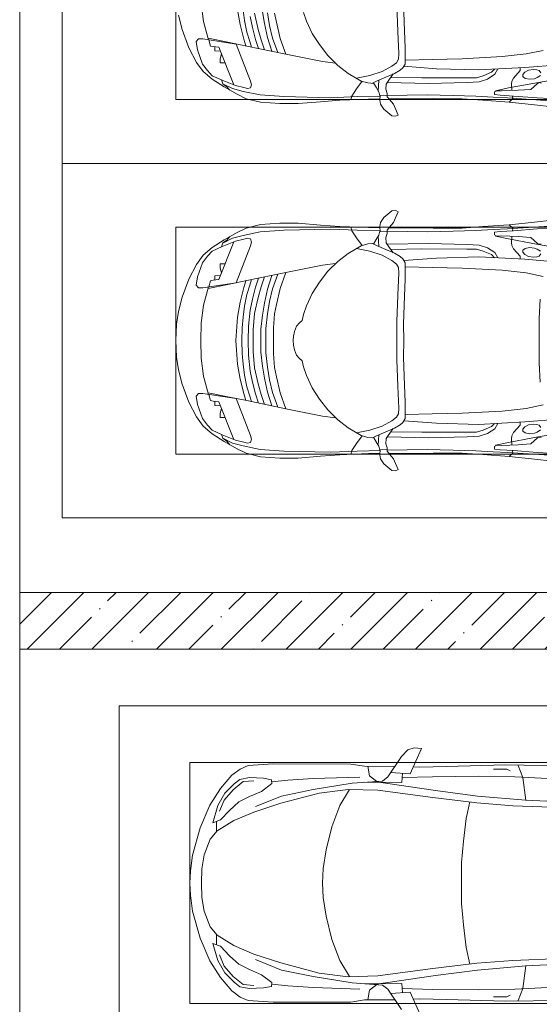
# Model space of a CAD drawing. Header units: millimetres. Extents: x -32229 to 288056, y -13689 to 125138.
# Tile 24 of 92: x -6265 to -2603, y 43745 to 50688. Entities that reach past the tile are written whole.
import ezdxf

# ---------------------------------------------------------------- set-up
doc = ezdxf.new("R2010")
doc.units = ezdxf.units.MM
for name, color, linetype, lineweight in [('A-DETL-GENF', 7, 'Continuous', 18), ('A-FLOR', 7, 'Continuous', 18), ('A-WALL', 7, 'Continuous', 18), ('A-WALL-PATT', 7, 'Continuous', 40), ('C-PRKG', 7, 'Continuous', 18)]:
    doc.layers.add(name, color=color, linetype=linetype, lineweight=lineweight)

# ---------------------------------------------------------------- blocks, each defined once
blk = doc.blocks.new('АР_Машиноместо - 4900x2400_М__5300х2500_-2211001--02 ЭО')
at = {"layer": 'A-DETL-GENF', "color": 253, "lineweight": 13, "true_color": 0xaaaaaa}
for p, q in [((1044.2, -818.6), (943.3, -845.1)), ((815.8, -891), (711.9, -946.2)), ((943.3, -845.1), (815.8, -891)), ((711.9, -946.2), (647.2, -992.8)), ((800.1, -952.6), (700.9, -989.1)), ((859, -944.1), (800.1, -952.6)), ((877.7, -958.9), (859, -944.1)), ((877.7, -991.4), (877.7, -958.9)), ((647.2, -992.8), (593.2, -1056.8)), ((654.7, -1024.4), (617.9, -1057.3)), ((700.9, -989.1), (655, -1024.3)), ((841.1, -1225.9), (877.7, -991.4)), ((882.6, -1027.5), (853.8, -1167.4)), ((1000.2, -994.5), (871.4, -1031.3)), ((1127.4, -979.8), (1000.2, -994.5)), ((593.2, -1056.8), (539.3, -1140.4)), ((617.9, -1057.3), (586.9, -1126.3)), ((539.3, -1140.4), (487.4, -1232.1)), ((540.4, -1159.6), (516.2, -1180.5)), ((561.3, -1132.6), (540.4, -1159.6)), ((586.9, -1126.3), (548.2, -1220.1)), ((589, -1121.6), (561.3, -1132.6)), ((853.8, -1167.4), (826.8, -1300.9)), ((487.4, -1232.1), (455.7, -1296.1)), ((548.2, -1220.1), (535, -1280.6)), ((580.7, -1327.1), (841.1, -1225.9)), ((1084.1, -1236), (978.6, -1254.6)), ((455.7, -1296.1), (430.8, -1396.6)), ((535, -1280.6), (527.2, -1305.2)), ((527.2, -1305.2), (531.8, -1326)), ((826.8, -1300.9), (770, -1576.5)), ((876.3, -1278.7), (828.3, -1293.7)), ((925.2, -1301.6), (859.1, -1321.2)), ((978.6, -1254.6), (876.3, -1278.7)), ((1007.1, -1283.7), (925.2, -1301.6)), ((1083.6, -1274.6), (1007.1, -1283.7)), ((531.8, -1326), (554.4, -1333.3)), ((554.4, -1333.3), (580.7, -1327.1)), ((873.8, -1361.2), (809.9, -1383.1)), ((859.1, -1321.2), (819.9, -1334.4)), ((945.3, -1380.6), (871.4, -1401.1)), ((958.3, -1341.1), (873.8, -1361.2)), ((1059, -1354.8), (945.3, -1380.6)), ((1035, -1323.2), (958.3, -1341.1)), ((430.8, -1396.6), (422, -1534.1)), ((887, -1446.5), (790.4, -1477.3)), ((871.4, -1401.1), (800.5, -1424.6)), ((986.2, -1425.6), (887, -1446.5)), ((1061.9, -1445.7), (973.4, -1459.7)), ((1070, -1410.4), (986.2, -1425.6)), ((884.3, -1480.8), (782, -1518.1)), ((994.9, -1509.3), (881.7, -1536.4)), ((973.4, -1459.7), (884.3, -1480.8)), ((1060, -1496.1), (994.9, -1509.3)), ((422, -1534.1), (422, -1662.9)), ((770, -1576.5), (718.3, -1834.2)), ((881.7, -1536.4), (770, -1576.5)), ((422, -1662.9), (434.8, -1820.7)), ((1004.2, -1721.4), (917, -1761.1)), ((1064.9, -1700.5), (1004.2, -1721.4)), ((917, -1761.1), (837.5, -1812.1)), ((434.8, -1820.7), (444.9, -1956.8)), ((761.1, -1871.7), (690.7, -1941.6)), ((718.3, -1834.2), (705.7, -1926.7)), ((837.5, -1812.1), (761.1, -1871.7)), ((690.7, -1941.6), (634.6, -2015)), ((444.9, -1956.8), (453, -2159.1)), ((475.1, -2041), (447.5, -2034.4)), ((525.5, -2074.6), (475.1, -2041)), ((578.8, -2112.6), (525.5, -2074.6)), ((634.6, -2015), (580.7, -2105.7)), ((619.7, -2168.6), (600.3, -2072.7)), ((580.7, -2105.7), (567.1, -2153.8)), ((453, -2159.1), (455, -2238.9)), ((536.7, -2211.8), (505.1, -2230)), ((564.3, -2195.4), (536.7, -2211.8)), ((567.1, -2153.8), (564.3, -2195.4)), ((579.9, -2213.8), (564.9, -2186.5)), ((600.8, -2263), (579.9, -2213.8)), ((647.3, -2254.2), (619.7, -2168.6)), ((335.2, -2322.3), (381.7, -2266.4)), ((381.7, -2266.4), (417.4, -2243.4)), ((417.4, -2243.4), (445.1, -2238.7)), ((445.1, -2238.7), (481.8, -2239.5)), ((470, -2290), (449.8, -2306.1)), ((505.1, -2230), (467.5, -2239.2)), ((493.6, -2288.6), (470, -2290)), ((482, -2235.6), (479.1, -2288.7)), ((523.3, -2281.2), (493.6, -2288.6)), ((586.6, -2231.3), (510.1, -2227.1)), ((559, -2282.6), (523.3, -2281.2)), ((580.6, -2296), (559, -2282.6)), ((633.8, -2340.5), (600.8, -2263)), ((685.1, -2322.3), (647.3, -2254.2)), ((333.1, -2350.6), (335.2, -2322.3)), ((341.2, -2366.2), (333.1, -2350.6)), ((384.4, -2347.9), (341.2, -2366.2)), ((417.4, -2333.8), (384.4, -2347.9)), ((449.8, -2306.1), (417.4, -2333.8)), ((454.5, -2423.6), (456, -2301.1)), ((630.6, -2332.9), (580.6, -2296)), ((603.5, -2534.3), (606.1, -2314.9)), ((656.7, -2380.3), (633.8, -2340.5)), ((710, -2355.4), (685.1, -2322.3)), ((734.3, -2368.8), (710, -2355.4)), ((1115.2, -2358.7), (929.1, -2364.1)), ((456.8, -2613.6), (454.5, -2423.6)), ((672.8, -2399.7), (656.7, -2380.3)), ((684.8, -2406.5), (667.8, -2638.3)), ((700.6, -2415.4), (672.8, -2399.7)), ((813.8, -2416.7), (700.6, -2415.4)), ((772.7, -2371.5), (734.3, -2368.8)), ((929.1, -2364.1), (772.7, -2371.5)), ((999.2, -2409.3), (813.8, -2416.7)), ((1132.7, -2404.6), (999.2, -2409.3)), ((604.4, -2850.8), (603.5, -2534.3)), ((456.1, -2818.3), (456.8, -2613.6)), ((667.8, -2638.3), (659.3, -2936)), ((446, -2964.8), (456.1, -2818.3)), ((604.4, -2919.4), (604.4, -2850.8)), ((432.8, -3149.3), (446, -2964.8)), ((618.7, -2966.7), (604.4, -2919.4)), ((643.6, -3024.6), (618.7, -2966.7)), ((659.3, -2936), (676.4, -3260.1)), ((485.6, -3046.1), (480.8, -3085)), ((504.5, -3046.6), (485.6, -3046.1)), ((512.2, -3061.4), (504.5, -3046.6)), ((665.1, -3046.1), (643.6, -3024.6)), ((480.8, -3085), (474.8, -3179.9)), ((510.9, -3094.6), (512.2, -3061.4)), ((515.3, -3213.7), (510.9, -3094.6)), ((415.7, -3305.9), (432.8, -3149.3)), ((456.9, -3174.2), (432.9, -3148.3)), ((475.2, -3173.5), (456.9, -3174.2)), ((474.8, -3179.9), (462.2, -3347.3)), ((558.4, -3165.4), (513.6, -3168)), ((579.5, -3167.7), (558.4, -3165.4)), ((601.7, -3179.4), (579.5, -3167.7)), ((654.5, -3228.1), (601.7, -3179.4)), ((522.2, -3303.2), (515.3, -3213.7)), ((599.8, -3262.3), (593.6, -3292.5)), ((612.1, -3245.7), (599.8, -3262.3)), ((626.8, -3246.1), (612.1, -3245.7)), ((643.2, -3259.9), (626.8, -3246.1)), ((657.2, -3286.3), (643.2, -3259.9)), ((674.6, -3227.6), (654.5, -3228.1)), ((676.4, -3260.1), (695.7, -3502.8)), ((397.1, -3474.2), (415.7, -3305.9)), ((564.6, -3349.7), (522.2, -3303.2)), ((593.6, -3292.5), (597.1, -3327.4)), ((597.1, -3327.4), (605.2, -3346.8)), ((661.1, -3321.2), (657.2, -3286.3)), ((658.7, -3344.5), (661.1, -3321.2)), ((462.2, -3347.3), (456.6, -3434.5)), ((569.7, -3360.7), (564.6, -3349.7)), ((566.8, -3375.1), (569.7, -3360.7)), ((605.2, -3346.8), (620, -3369.3)), ((638.7, -3372.5), (654.1, -3360.7)), ((654.1, -3360.7), (658.7, -3344.5))]:
    blk.add_line(p, q, dxfattribs=at)
at = {"layer": 'A-DETL-GENF', "color": 254, "lineweight": 13, "true_color": 0xd4d4d4}
for p, q in [((871.3, -1031.9), (827.7, -1045)), ((818.8, -1102.9), (554, -1208.1)), ((792.9, -1076.2), (791.2, -1114.5)), ((823.3, -1074.4), (792.9, -1076.2)), ((824.1, -1063.7), (818.8, -1102.9)), ((827.7, -1045), (824.1, -1063.7)), ((561.7, -1132.1), (527.9, -1198.6)), ((709.1, -1112.7), (708.2, -1146.9)), ((737.7, -1113.6), (709.1, -1112.7)), ((772.6, -1121.3), (737.7, -1113.6)), ((527.9, -1198.6), (507.4, -1274.3)), ((507.4, -1274.3), (483.4, -1395.6)), ((483.4, -1395.6), (470.9, -1561.4)), ((470.9, -1561.4), (462.8, -1889.5)), ((462.8, -1889.5), (471.8, -2077.7)), ((471.8, -2077.7), (474.5, -2239.3)), ((483.3, -2571.4), (478, -2290)), ((570.6, -2291.4), (564.4, -2580.5)), ((728.4, -2415.7), (733.8, -2606.7)), ((477.8, -2754.7), (483.3, -2571.4)), ((564.4, -2580.5), (571.6, -2853.3)), ((733.8, -2606.7), (737.8, -2818.3)), ((473.9, -2913.7), (477.8, -2754.7)), ((737.8, -2818.3), (752.8, -3099)), ((466.3, -3036.3), (473.9, -2913.7)), ((571.6, -2853.3), (575.7, -2937.4)), ((575.7, -2937.4), (595.2, -2997.9)), ((462, -3136.6), (466.3, -3036.3)), ((512.5, -3053.2), (532.7, -3145.9)), ((595.2, -2997.9), (629, -3048.1)), ((629, -3048.1), (666.7, -3069.7)), ((752.8, -3099), (771.7, -3268.5)), ((439.5, -3468.5), (462, -3136.6)), ((532.7, -3145.9), (564, -3316.2)), ((564, -3316.2), (602.3, -3530.2)), ((771.7, -3268.5), (797.1, -3388.2))]:
    blk.add_line(p, q, dxfattribs=at)
at = {"layer": 'C-PRKG', "color": 253, "lineweight": 13, "true_color": 0xaaaaaa}
for p, q in [((2500, 0), (0, 0)), ((0, 0), (0, -5300)), ((450, -800), (450, -4500)), ((450, -800), (2050, -800))]:
    blk.add_line(p, q, dxfattribs=at)
blk = doc.blocks.new('АР_Машиноместо - 4900x2400_М__5300х2500_-V41--02 ЭО')
at = {"layer": 'A-DETL-GENF', "color": 253, "lineweight": 13, "true_color": 0xaaaaaa}
for p, q in [((397.1, 3474.2), (415.7, 3305.9)), ((676.4, 3260.1), (695.7, 3502.8)), ((1823.6, 3260.1), (1804.3, 3502.8)), ((2102.9, 3474.2), (2084.3, 3305.9)), ((462.2, 3347.3), (456.6, 3434.5)), ((2037.8, 3347.3), (2043.4, 3434.5)), ((474.8, 3179.9), (462.2, 3347.3)), ((564.6, 3349.7), (522.2, 3303.2)), ((569.7, 3360.7), (564.6, 3349.7)), ((566.8, 3375.1), (569.7, 3360.7)), ((597.1, 3327.4), (605.2, 3346.8)), ((605.2, 3346.8), (620, 3369.3)), ((638.7, 3372.5), (654.1, 3360.7)), ((654.1, 3360.7), (658.7, 3344.5)), ((658.7, 3344.5), (661.1, 3321.2)), ((1841.3, 3344.5), (1838.9, 3321.2)), ((1845.9, 3360.7), (1841.3, 3344.5)), ((1861.3, 3372.5), (1845.9, 3360.7)), ((1894.8, 3346.8), (1880, 3369.3)), ((1902.9, 3327.4), (1894.8, 3346.8)), ((1933.2, 3375.1), (1930.3, 3360.7)), ((1930.3, 3360.7), (1935.4, 3349.7)), ((1935.4, 3349.7), (1977.8, 3303.2)), ((2025.2, 3179.9), (2037.8, 3347.3)), ((415.7, 3305.9), (432.8, 3149.3)), ((522.2, 3303.2), (515.3, 3213.7)), ((593.6, 3292.5), (597.1, 3327.4)), ((599.8, 3262.3), (593.6, 3292.5)), ((657.2, 3286.3), (643.2, 3259.9)), ((661.1, 3321.2), (657.2, 3286.3)), ((1838.9, 3321.2), (1842.8, 3286.3)), ((1842.8, 3286.3), (1856.8, 3259.9)), ((1900.2, 3262.3), (1906.4, 3292.5)), ((1906.4, 3292.5), (1902.9, 3327.4)), ((1977.8, 3303.2), (1984.7, 3213.7)), ((2084.3, 3305.9), (2067.1, 3148.3)), ((515.3, 3213.7), (510.9, 3094.6)), ((612.1, 3245.7), (599.8, 3262.3)), ((654.5, 3228.1), (601.7, 3179.4)), ((626.8, 3246.1), (612.1, 3245.7)), ((643.2, 3259.9), (626.8, 3246.1)), ((674.6, 3227.6), (654.5, 3228.1)), ((659.3, 2936), (676.4, 3260.1)), ((1840.7, 2936), (1823.6, 3260.1)), ((1825.4, 3227.6), (1845.5, 3228.1)), ((1845.5, 3228.1), (1898.3, 3179.4)), ((1856.8, 3259.9), (1873.2, 3246.1)), ((1873.2, 3246.1), (1887.9, 3245.7)), ((1887.9, 3245.7), (1900.2, 3262.3)), ((1984.7, 3213.7), (1989.1, 3094.6)), ((432.8, 3149.3), (446, 2964.8)), ((456.9, 3174.2), (432.9, 3148.3)), ((475.2, 3173.5), (456.9, 3174.2)), ((480.8, 3085), (474.8, 3179.9)), ((558.4, 3165.4), (513.6, 3168)), ((579.5, 3167.7), (558.4, 3165.4)), ((601.7, 3179.4), (579.5, 3167.7)), ((1898.3, 3179.4), (1920.5, 3167.7)), ((1920.5, 3167.7), (1941.6, 3165.4)), ((1941.6, 3165.4), (1986.4, 3168)), ((2019.2, 3085), (2025.2, 3179.9)), ((2024.8, 3173.5), (2043.1, 3174.2)), ((2043.1, 3174.2), (2067.1, 3148.3)), ((2067.2, 3149.3), (2054, 2964.8)), ((485.6, 3046.1), (480.8, 3085)), ((512.2, 3061.4), (504.5, 3046.6)), ((510.9, 3094.6), (512.2, 3061.4)), ((1989.1, 3094.6), (1987.8, 3061.4)), ((1987.8, 3061.4), (1995.5, 3046.6)), ((2014.4, 3046.1), (2019.2, 3085)), ((504.5, 3046.6), (485.6, 3046.1)), ((643.6, 3024.6), (618.7, 2966.7)), ((665.1, 3046.1), (643.6, 3024.6)), ((1834.9, 3046.1), (1856.4, 3024.6)), ((1856.4, 3024.6), (1881.3, 2966.7)), ((1995.5, 3046.6), (2014.4, 3046.1)), ((446, 2964.8), (456.1, 2818.3)), ((618.7, 2966.7), (604.4, 2919.4)), ((604.4, 2919.4), (604.4, 2850.8)), ((667.8, 2638.3), (659.3, 2936)), ((1832.2, 2638.3), (1840.7, 2936)), ((1881.3, 2966.7), (1895.6, 2919.4)), ((1895.6, 2919.4), (1895.6, 2850.8)), ((2054, 2964.8), (2043.9, 2818.3)), ((604.4, 2850.8), (603.5, 2534.3)), ((1895.6, 2850.8), (1896.5, 2534.3)), ((456.1, 2818.3), (456.8, 2613.6)), ((2043.9, 2818.3), (2043.2, 2613.6)), ((456.8, 2613.6), (454.5, 2423.6)), ((684.8, 2406.5), (667.8, 2638.3)), ((1815.2, 2406.5), (1832.2, 2638.3)), ((2043.2, 2613.6), (2045.5, 2423.6)), ((603.5, 2534.3), (606.1, 2314.9)), ((1896.5, 2534.3), (1893.9, 2314.9)), ((341.2, 2366.2), (333.1, 2350.6)), ((384.4, 2347.9), (341.2, 2366.2)), ((454.5, 2423.6), (456, 2301.1)), ((656.7, 2380.3), (633.8, 2340.5)), ((672.8, 2399.7), (656.7, 2380.3)), ((700.6, 2415.4), (672.8, 2399.7)), ((813.8, 2416.7), (700.6, 2415.4)), ((734.3, 2368.8), (710, 2355.4)), ((772.7, 2371.5), (734.3, 2368.8)), ((929.1, 2364.1), (772.7, 2371.5)), ((999.2, 2409.3), (813.8, 2416.7)), ((1115.2, 2358.7), (929.1, 2364.1)), ((1132.7, 2404.6), (999.2, 2409.3)), ((1250, 2406.6), (1132.7, 2404.6)), ((1250, 2406.6), (1367.3, 2404.6)), ((1367.3, 2404.6), (1500.8, 2409.3)), ((1384.8, 2358.7), (1570.9, 2364.1)), ((1500.8, 2409.3), (1686.2, 2416.7)), ((1570.9, 2364.1), (1727.3, 2371.5)), ((1686.2, 2416.7), (1799.4, 2415.4)), ((1727.3, 2371.5), (1765.7, 2368.8)), ((1765.7, 2368.8), (1790, 2355.4)), ((1799.4, 2415.4), (1827.2, 2399.7)), ((1827.2, 2399.7), (1843.3, 2380.3)), ((1843.3, 2380.3), (1866.2, 2340.5)), ((2045.5, 2423.6), (2044, 2301.1)), ((2115.6, 2347.9), (2158.8, 2366.2)), ((2158.8, 2366.2), (2166.9, 2350.6)), ((333.1, 2350.6), (335.2, 2322.3)), ((335.2, 2322.3), (381.7, 2266.4)), ((417.4, 2333.8), (384.4, 2347.9)), ((449.8, 2306.1), (417.4, 2333.8)), ((470, 2290), (449.8, 2306.1)), ((580.6, 2296), (559, 2282.6)), ((630.6, 2332.9), (580.6, 2296)), ((633.8, 2340.5), (600.8, 2263)), ((685.1, 2322.3), (647.3, 2254.2)), ((710, 2355.4), (685.1, 2322.3)), ((1250, 2357.8), (1115.2, 2358.7)), ((1250, 2357.8), (1384.8, 2358.7)), ((1790, 2355.4), (1814.9, 2322.3)), ((1814.9, 2322.3), (1852.7, 2254.2)), ((1866.2, 2340.5), (1899.2, 2263)), ((1869.4, 2332.9), (1919.4, 2296)), ((1919.4, 2296), (1941, 2282.6)), ((2030, 2290), (2050.2, 2306.1)), ((2050.2, 2306.1), (2082.6, 2333.8)), ((2082.6, 2333.8), (2115.6, 2347.9)), ((2164.8, 2322.3), (2118.3, 2266.4)), ((2166.9, 2350.6), (2164.8, 2322.3)), ((381.7, 2266.4), (417.4, 2243.4)), ((417.4, 2243.4), (445.1, 2238.7)), ((445.1, 2238.7), (481.8, 2239.5)), ((453, 2159.1), (455, 2238.9)), ((505.1, 2230), (467.5, 2239.2)), ((493.6, 2288.6), (470, 2290)), ((482, 2235.6), (479.1, 2288.7)), ((523.3, 2281.2), (493.6, 2288.6)), ((536.7, 2211.8), (505.1, 2230)), ((586.6, 2231.3), (510.1, 2227.1)), ((559, 2282.6), (523.3, 2281.2)), ((600.8, 2263), (579.9, 2213.8)), ((647.3, 2254.2), (619.7, 2168.6)), ((1852.7, 2254.2), (1880.3, 2168.6)), ((1899.2, 2263), (1920.1, 2213.8)), ((1913.4, 2231.3), (1989.9, 2227.1)), ((1941, 2282.6), (1976.7, 2281.2)), ((1963.3, 2211.8), (1994.9, 2230)), ((1976.7, 2281.2), (2006.4, 2288.6)), ((1994.9, 2230), (2032.5, 2239.2)), ((2006.4, 2288.6), (2030, 2290)), ((2018, 2235.6), (2020.9, 2288.7)), ((2054.9, 2238.7), (2018.2, 2239.5)), ((2047, 2159.1), (2045, 2238.9)), ((2082.6, 2243.4), (2054.9, 2238.7)), ((2118.3, 2266.4), (2082.6, 2243.4)), ((444.9, 1956.8), (453, 2159.1)), ((564.3, 2195.4), (536.7, 2211.8)), ((567.1, 2153.8), (564.3, 2195.4)), ((579.9, 2213.8), (564.9, 2186.5)), ((580.7, 2105.7), (567.1, 2153.8)), ((619.7, 2168.6), (600.3, 2072.7)), ((1880.3, 2168.6), (1899.7, 2072.7)), ((1919.3, 2105.7), (1932.9, 2153.8)), ((1920.1, 2213.8), (1935.1, 2186.5)), ((1932.9, 2153.8), (1935.7, 2195.4)), ((1935.7, 2195.4), (1963.3, 2211.8)), ((2055.1, 1956.8), (2047, 2159.1)), ((578.8, 2112.6), (525.5, 2074.6)), ((634.6, 2015), (580.7, 2105.7)), ((1865.4, 2015), (1919.3, 2105.7)), ((1921.2, 2112.6), (1974.5, 2074.6)), ((475.1, 2041), (447.5, 2034.4)), ((525.5, 2074.6), (475.1, 2041)), ((690.7, 1941.6), (634.6, 2015)), ((1809.3, 1941.6), (1865.4, 2015)), ((1974.5, 2074.6), (2024.9, 2041)), ((2024.9, 2041), (2052.5, 2034.4)), ((434.8, 1820.7), (444.9, 1956.8)), ((2065.2, 1820.7), (2055.1, 1956.8)), ((761.1, 1871.7), (690.7, 1941.6)), ((718.3, 1834.2), (705.7, 1926.7)), ((1738.9, 1871.7), (1809.3, 1941.6)), ((1781.7, 1834.2), (1794.3, 1926.7)), ((422, 1662.9), (434.8, 1820.7)), ((770, 1576.5), (718.3, 1834.2)), ((837.5, 1812.1), (761.1, 1871.7)), ((917, 1761.1), (837.5, 1812.1)), ((1583, 1761.1), (1662.5, 1812.1)), ((1662.5, 1812.1), (1738.9, 1871.7)), ((1730, 1576.5), (1781.7, 1834.2)), ((2078, 1662.9), (2065.2, 1820.7)), ((1004.2, 1721.4), (917, 1761.1)), ((1495.8, 1721.4), (1583, 1761.1)), ((1064.9, 1700.5), (1004.2, 1721.4)), ((1107.2, 1689.8), (1064.9, 1700.5)), ((1123.5, 1670.9), (1107.2, 1689.8)), ((1147.5, 1650.5), (1123.5, 1670.9)), ((1352.5, 1650.5), (1376.5, 1670.9)), ((1376.5, 1670.9), (1392.8, 1689.8)), ((1392.8, 1689.8), (1435.1, 1700.5)), ((1435.1, 1700.5), (1495.8, 1721.4)), ((422, 1534.1), (422, 1662.9)), ((1184.7, 1635.7), (1147.5, 1650.5)), ((1217.8, 1629.1), (1184.7, 1635.7)), ((1217.8, 1629.1), (1250, 1626.8)), ((1282.2, 1629.1), (1250, 1626.8)), ((1282.2, 1629.1), (1315.3, 1635.7)), ((1315.3, 1635.7), (1352.5, 1650.5)), ((2078, 1534.1), (2078, 1662.9)), ((430.8, 1396.6), (422, 1534.1)), ((826.8, 1300.9), (770, 1576.5)), ((881.7, 1536.4), (770, 1576.5)), ((994.9, 1509.3), (881.7, 1536.4)), ((1505.1, 1509.3), (1618.3, 1536.4)), ((1618.3, 1536.4), (1730, 1576.5)), ((1673.2, 1300.9), (1730, 1576.5)), ((2069.2, 1396.6), (2078, 1534.1)), ((884.3, 1480.8), (782, 1518.1)), ((887, 1446.5), (790.4, 1477.3)), ((973.4, 1459.7), (884.3, 1480.8)), ((1061.9, 1445.7), (973.4, 1459.7)), ((1060, 1496.1), (994.9, 1509.3)), ((1159.3, 1489.1), (1060, 1496.1)), ((1250, 1488.3), (1159.3, 1489.1)), ((1250, 1488.3), (1340.7, 1489.1)), ((1340.7, 1489.1), (1440, 1496.1)), ((1438.1, 1445.7), (1526.6, 1459.7)), ((1440, 1496.1), (1505.1, 1509.3)), ((1526.6, 1459.7), (1615.7, 1480.8)), ((1613, 1446.5), (1709.6, 1477.3)), ((1615.7, 1480.8), (1718, 1518.1)), ((455.7, 1296.1), (430.8, 1396.6)), ((871.4, 1401.1), (800.5, 1424.6)), ((945.3, 1380.6), (871.4, 1401.1)), ((986.2, 1425.6), (887, 1446.5)), ((1070, 1410.4), (986.2, 1425.6)), ((1163.9, 1435.1), (1061.9, 1445.7)), ((1168.3, 1399.8), (1070, 1410.4)), ((1250, 1435.1), (1163.9, 1435.1)), ((1250, 1400.1), (1168.3, 1399.8)), ((1250, 1435.1), (1336.1, 1435.1)), ((1250, 1400.1), (1331.7, 1399.8)), ((1331.7, 1399.8), (1430, 1410.4)), ((1336.1, 1435.1), (1438.1, 1445.7)), ((1430, 1410.4), (1513.8, 1425.6)), ((1513.8, 1425.6), (1613, 1446.5)), ((1554.7, 1380.6), (1628.6, 1401.1)), ((1628.6, 1401.1), (1699.5, 1424.6)), ((2044.3, 1296.1), (2069.2, 1396.6)), ((527.2, 1305.2), (531.8, 1326)), ((531.8, 1326), (554.4, 1333.3)), ((554.4, 1333.3), (580.7, 1327.1)), ((580.7, 1327.1), (841.1, 1225.9)), ((873.8, 1361.2), (809.9, 1383.1)), ((859.1, 1321.2), (819.9, 1334.4)), ((925.2, 1301.6), (859.1, 1321.2)), ((958.3, 1341.1), (873.8, 1361.2)), ((1059, 1354.8), (945.3, 1380.6)), ((1035, 1323.2), (958.3, 1341.1)), ((1148.3, 1312.4), (1035, 1323.2)), ((1174.5, 1344.2), (1059, 1354.8)), ((1250, 1344.9), (1174.5, 1344.2)), ((1250, 1344.9), (1325.5, 1344.2)), ((1325.5, 1344.2), (1441, 1354.8)), ((1351.7, 1312.4), (1465, 1323.2)), ((1441, 1354.8), (1554.7, 1380.6)), ((1465, 1323.2), (1541.7, 1341.1)), ((1541.7, 1341.1), (1626.2, 1361.2)), ((1574.8, 1301.6), (1640.9, 1321.2)), ((1626.2, 1361.2), (1690.1, 1383.1)), ((1640.9, 1321.2), (1680.1, 1334.4)), ((1919.3, 1327.1), (1658.9, 1225.9)), ((1945.6, 1333.3), (1919.3, 1327.1)), ((1968.2, 1326), (1945.6, 1333.3)), ((1972.8, 1305.2), (1968.2, 1326)), ((487.4, 1232.1), (455.7, 1296.1)), ((535, 1280.6), (527.2, 1305.2)), ((548.2, 1220.1), (535, 1280.6)), ((853.8, 1167.4), (826.8, 1300.9)), ((876.3, 1278.7), (828.3, 1293.7)), ((978.6, 1254.6), (876.3, 1278.7)), ((1007.1, 1283.7), (925.2, 1301.6)), ((1084.1, 1236), (978.6, 1254.6)), ((1083.6, 1274.6), (1007.1, 1283.7)), ((1159.1, 1267.9), (1083.6, 1274.6)), ((1250, 1309.3), (1148.3, 1312.4)), ((1250, 1266.6), (1159.1, 1267.9)), ((1250, 1309.3), (1351.7, 1312.4)), ((1250, 1266.6), (1340.9, 1267.9)), ((1340.9, 1267.9), (1416.4, 1274.6)), ((1415.9, 1236), (1521.4, 1254.6)), ((1416.4, 1274.6), (1492.9, 1283.7)), ((1492.9, 1283.7), (1574.8, 1301.6)), ((1521.4, 1254.6), (1623.7, 1278.7)), ((1623.7, 1278.7), (1671.7, 1293.7)), ((1646.2, 1167.4), (1673.2, 1300.9)), ((1951.8, 1220.1), (1965, 1280.6)), ((1965, 1280.6), (1972.8, 1305.2)), ((2012.6, 1232.1), (2044.3, 1296.1)), ((539.3, 1140.4), (487.4, 1232.1)), ((540.4, 1159.6), (516.2, 1180.5)), ((586.9, 1126.3), (548.2, 1220.1)), ((841.1, 1225.9), (877.7, 991.4)), ((1182.5, 1227.5), (1084.1, 1236)), ((1250, 1223.7), (1182.5, 1227.5)), ((1250, 1223.7), (1317.5, 1227.5)), ((1317.5, 1227.5), (1415.9, 1236)), ((1658.9, 1225.9), (1622.3, 991.4)), ((1913.1, 1126.3), (1951.8, 1220.1)), ((1959.6, 1159.6), (1983.8, 1180.5)), ((1960.7, 1140.4), (2012.6, 1232.1)), ((593.2, 1056.8), (539.3, 1140.4)), ((561.3, 1132.6), (540.4, 1159.6)), ((589, 1121.6), (561.3, 1132.6)), ((617.9, 1057.3), (586.9, 1126.3)), ((882.6, 1027.5), (853.8, 1167.4)), ((1617.4, 1027.5), (1646.2, 1167.4)), ((1882.1, 1057.3), (1913.1, 1126.3)), ((1906.8, 1056.8), (1960.7, 1140.4)), ((1911, 1121.6), (1938.7, 1132.6)), ((1938.7, 1132.6), (1959.6, 1159.6)), ((647.2, 992.8), (593.2, 1056.8)), ((654.7, 1024.4), (617.9, 1057.3)), ((1845.3, 1024.4), (1882.1, 1057.3)), ((1852.8, 992.8), (1906.8, 1056.8)), ((711.9, 946.2), (647.2, 992.8)), ((700.9, 989.1), (655, 1024.3)), ((800.1, 952.6), (700.9, 989.1)), ((1000.2, 994.5), (871.4, 1031.3)), ((877.7, 991.4), (877.7, 958.9)), ((1127.4, 979.8), (1000.2, 994.5)), ((1250, 977.6), (1127.4, 979.8)), ((1250, 977.6), (1372.6, 979.8)), ((1372.6, 979.8), (1499.8, 994.5)), ((1499.8, 994.5), (1628.6, 1031.3)), ((1622.3, 991.4), (1622.3, 958.9)), ((1699.9, 952.6), (1799.1, 989.1)), ((1788.1, 946.2), (1852.8, 992.8)), ((1799.1, 989.1), (1845, 1024.3)), ((815.8, 891), (711.9, 946.2)), ((859, 944.1), (800.1, 952.6)), ((877.7, 958.9), (859, 944.1)), ((1622.3, 958.9), (1641, 944.1)), ((1641, 944.1), (1699.9, 952.6)), ((1684.2, 891), (1788.1, 946.2)), ((943.3, 845.1), (815.8, 891)), ((1044.2, 818.6), (943.3, 845.1)), ((1455.8, 818.6), (1556.7, 845.1)), ((1556.7, 845.1), (1684.2, 891)), ((1132.7, 806), (1044.2, 818.6)), ((1250, 800), (1132.7, 806)), ((1250, 800), (1367.3, 806)), ((1367.3, 806), (1455.8, 818.6))]:
    blk.add_line(p, q, dxfattribs=at)
at = {"layer": 'A-DETL-GENF', "color": 254, "lineweight": 13, "true_color": 0xd4d4d4}
for p, q in [((564, 3316.2), (602.3, 3530.2)), ((1936, 3316.2), (1897.7, 3530.2)), ((439.5, 3468.5), (462, 3136.6)), ((2060.5, 3468.5), (2038, 3136.6)), ((771.7, 3268.5), (797.1, 3388.2)), ((1093.5, 3360.7), (957.1, 3368.9)), ((1250, 3360.7), (1093.5, 3360.7)), ((1250, 3360.7), (1406.5, 3360.7)), ((1406.5, 3360.7), (1542.9, 3368.9)), ((1728.3, 3268.5), (1702.9, 3388.2)), ((532.7, 3145.9), (564, 3316.2)), ((752.8, 3099), (771.7, 3268.5)), ((1747.2, 3099), (1728.3, 3268.5)), ((1967.3, 3145.9), (1936, 3316.2)), ((462, 3136.6), (466.3, 3036.3)), ((512.5, 3053.2), (532.7, 3145.9)), ((1987.5, 3053.2), (1967.3, 3145.9)), ((2038, 3136.6), (2033.7, 3036.3)), ((629, 3048.1), (666.7, 3069.7)), ((737.8, 2818.3), (752.8, 3099)), ((1762.2, 2818.3), (1747.2, 3099)), ((1871, 3048.1), (1833.3, 3069.7)), ((466.3, 3036.3), (473.9, 2913.7)), ((575.7, 2937.4), (595.2, 2997.9)), ((595.2, 2997.9), (629, 3048.1)), ((1904.8, 2997.9), (1871, 3048.1)), ((1924.3, 2937.4), (1904.8, 2997.9)), ((2033.7, 3036.3), (2026.1, 2913.7)), ((571.6, 2853.3), (575.7, 2937.4)), ((1928.4, 2853.3), (1924.3, 2937.4)), ((473.9, 2913.7), (477.8, 2754.7)), ((564.4, 2580.5), (571.6, 2853.3)), ((1935.6, 2580.5), (1928.4, 2853.3)), ((2026.1, 2913.7), (2022.2, 2754.7)), ((733.8, 2606.7), (737.8, 2818.3)), ((1766.2, 2606.7), (1762.2, 2818.3)), ((477.8, 2754.7), (483.3, 2571.4)), ((2022.2, 2754.7), (2016.7, 2571.4)), ((483.3, 2571.4), (478, 2290)), ((570.6, 2291.4), (564.4, 2580.5)), ((728.4, 2415.7), (733.8, 2606.7)), ((1771.6, 2415.7), (1766.2, 2606.7)), ((1929.4, 2291.4), (1935.6, 2580.5)), ((2016.7, 2571.4), (2022, 2290)), ((471.8, 2077.7), (474.5, 2239.3)), ((2028.2, 2077.7), (2025.5, 2239.3)), ((462.8, 1889.5), (471.8, 2077.7)), ((2037.2, 1889.5), (2028.2, 2077.7)), ((470.9, 1561.4), (462.8, 1889.5)), ((2029.1, 1561.4), (2037.2, 1889.5)), ((483.4, 1395.6), (470.9, 1561.4)), ((2016.6, 1395.6), (2029.1, 1561.4)), ((507.4, 1274.3), (483.4, 1395.6)), ((1992.6, 1274.3), (2016.6, 1395.6)), ((527.9, 1198.6), (507.4, 1274.3)), ((1972.1, 1198.6), (1992.6, 1274.3)), ((561.7, 1132.1), (527.9, 1198.6)), ((818.8, 1102.9), (554, 1208.1)), ((1681.2, 1102.9), (1946, 1208.1)), ((1938.3, 1132.1), (1972.1, 1198.6)), ((709.1, 1112.7), (708.2, 1146.9)), ((737.7, 1113.6), (709.1, 1112.7)), ((772.6, 1121.3), (737.7, 1113.6)), ((792.9, 1076.2), (791.2, 1114.5)), ((1707.1, 1076.2), (1708.8, 1114.5)), ((1727.4, 1121.3), (1762.3, 1113.6)), ((1762.3, 1113.6), (1790.9, 1112.7)), ((1790.9, 1112.7), (1791.8, 1146.9)), ((823.3, 1074.4), (792.9, 1076.2)), ((824.1, 1063.7), (818.8, 1102.9)), ((827.7, 1045), (824.1, 1063.7)), ((871.3, 1031.9), (827.7, 1045)), ((1628.7, 1031.9), (1672.3, 1045)), ((1672.3, 1045), (1675.9, 1063.7)), ((1675.9, 1063.7), (1681.2, 1102.9)), ((1676.7, 1074.4), (1707.1, 1076.2))]:
    blk.add_line(p, q, dxfattribs=at)
at = {"layer": 'C-PRKG', "color": 253, "lineweight": 13, "true_color": 0xaaaaaa}
for p, q in [((0, 0), (0, 5300)), ((2500, 0), (2500, 5300)), ((450, 800), (450, 4500)), ((2050, 800), (2050, 4500)), ((450, 800), (2050, 800)), ((2500, 0), (0, 0))]:
    blk.add_line(p, q, dxfattribs=at)
blk = doc.blocks.new('АР_Машиноместо - 5300x2500_С-V39--02 ЭО')
at = {"layer": 'A-DETL-GENF', "color": 253, "lineweight": 13, "true_color": 0xaaaaaa}
for p, q in [((1052.6, -517.5), (861.8, -571.6)), ((1165.1, -503.1), (1052.6, -517.5)), ((1250, -500), (1165.1, -503.1)), ((1250, -500), (1334.9, -503.1)), ((1334.9, -503.1), (1447.4, -517.5)), ((1447.4, -517.5), (1638.2, -571.6)), ((861.8, -571.6), (701.8, -640.4)), ((1050.7, -599.4), (941.4, -642.2)), ((1148.8, -583), (1050.7, -599.4)), ((1250, -581.6), (1148.8, -583)), ((1250, -581.6), (1351.2, -583)), ((1351.2, -583), (1449.3, -599.4)), ((1449.3, -599.4), (1558.6, -642.2)), ((1638.2, -571.6), (1798.2, -640.4)), ((701.8, -640.4), (584.4, -714.6)), ((824.6, -660.9), (703.5, -696.4)), ((804.5, -715.7), (824.6, -660.9)), ((881.5, -691.6), (809.1, -809.4)), ((888.4, -685.9), (815.2, -686.6)), ((941.4, -642.2), (881.5, -691.6)), ((1558.6, -642.2), (1618.5, -691.6)), ((1611.6, -685.9), (1684.8, -686.6)), ((1618.5, -691.6), (1690.9, -809.4)), ((1695.5, -715.7), (1675.4, -660.9)), ((1675.4, -660.9), (1796.5, -696.4)), ((1798.2, -640.4), (1915.6, -714.6)), ((584.4, -714.6), (489, -795.6)), ((616.5, -746.4), (550, -812.3)), ((703.5, -696.4), (616.5, -746.4)), ((737.5, -778.3), (804.5, -715.7)), ((1762.5, -778.3), (1695.5, -715.7)), ((1796.5, -696.4), (1883.5, -746.4)), ((1883.5, -746.4), (1950, -812.3)), ((1915.6, -714.6), (2011, -795.6)), ((489, -795.6), (445.9, -853.1)), ((550, -812.3), (519.1, -851.5)), ((677.4, -843.7), (737.5, -778.3)), ((809.1, -809.4), (749.2, -950.3)), ((1690.9, -809.4), (1750.8, -950.3)), ((1822.6, -843.7), (1762.5, -778.3)), ((1950, -812.3), (1980.9, -851.5)), ((2011, -795.6), (2054.1, -853.1)), ((445.9, -853.1), (420.9, -910.7)), ((519.1, -851.5), (505.7, -920)), ((639.1, -920), (677.4, -843.7)), ((1860.9, -920), (1822.6, -843.7)), ((1980.9, -851.5), (1994.3, -920)), ((2054.1, -853.1), (2079.1, -910.7)), ((420.9, -910.7), (409.5, -1087)), ((505.7, -920), (510.2, -1018.7)), ((603.4, -1004.8), (639.1, -920)), ((749.2, -950.3), (687.4, -1141)), ((1750.8, -950.3), (1812.6, -1141)), ((1896.6, -1004.8), (1860.9, -920)), ((1994.3, -920), (1989.8, -1018.7)), ((2079.1, -910.7), (2090.5, -1087)), ((510.2, -1018.7), (521.5, -1074.5)), ((548.5, -1076.2), (603.4, -1004.8)), ((1951.5, -1076.2), (1896.6, -1004.8)), ((1989.8, -1018.7), (1978.5, -1074.5)), ((409.5, -1087), (410.6, -1634.2)), ((521.5, -1074.5), (548.5, -1076.2)), ((1978.5, -1074.5), (1951.5, -1076.2)), ((2090.5, -1087), (2089.4, -1634.2)), ((687.4, -1141), (615.4, -1410.3)), ((1812.6, -1141), (1884.6, -1410.3)), ((615.4, -1410.3), (589.4, -1615.5)), ((1016.6, -1459.9), (1146.9, -1439.4)), ((1146.9, -1439.4), (1250, -1434.1)), ((1353.1, -1439.4), (1250, -1434.1)), ((1483.4, -1459.9), (1353.1, -1439.4)), ((1884.6, -1410.3), (1910.6, -1615.5)), ((703.6, -1557.1), (852.8, -1499)), ((852.8, -1499), (1016.6, -1459.9)), ((1647.2, -1499), (1483.4, -1459.9)), ((1796.4, -1557.1), (1647.2, -1499)), ((590.4, -1624.3), (703.6, -1557.1)), ((1909.6, -1624.3), (1796.4, -1557.1)), ((410.6, -1634.2), (426.5, -1730.9)), ((546.5, -1642.6), (530.6, -1857.6)), ((589.4, -1615.5), (595.8, -1824.8)), ((1910.6, -1615.5), (1904.2, -1824.8)), ((1953.5, -1642.6), (1969.4, -1857.6)), ((2089.4, -1634.2), (2073.5, -1730.9)), ((426.5, -1730.9), (427.5, -1943)), ((540.9, -1993.7), (539.8, -1733.1)), ((1959.1, -1993.7), (1960.2, -1733.1)), ((2073.5, -1730.9), (2072.5, -1943)), ((495, -1765.3), (426.6, -1753.4)), ((533.6, -1816.8), (495, -1765.3)), ((597, -2231), (535, -1798.3)), ((1903, -2231), (1965, -1798.3)), ((1966.4, -1816.8), (2005, -1765.3)), ((2005, -1765.3), (2073.4, -1753.4)), ((530.6, -1857.6), (500.6, -1894.5)), ((595.8, -1824.8), (644.6, -2191.8)), ((1904.2, -1824.8), (1855.4, -2191.8)), ((1969.4, -1857.6), (1999.4, -1894.5)), ((500.6, -1894.5), (357.8, -1990.1)), ((479.9, -2052.9), (471, -1914.3)), ((1999.4, -1894.5), (2142.2, -1990.1)), ((2020.1, -2052.9), (2029, -1914.3)), ((540.9, -1993.7), (476.3, -1997.9)), ((505.9, -1996), (500, -2210.1)), ((1959.1, -1993.7), (2023.7, -1997.9)), ((1994.1, -1996), (2000, -2210.1)), ((2142.2, -1990.1), (2190.5, -2036.1)), ((301.4, -2130.5), (479.9, -2052.9)), ((432.3, -2119.9), (430.7, -2073.9)), ((2198.6, -2130.5), (2020.1, -2052.9)), ((2067.7, -2119.9), (2069.3, -2073.9)), ((2190.5, -2036.1), (2203.2, -2079.9)), ((2203.2, -2079.9), (2198.6, -2130.5)), ((428.2, -2308.5), (432.3, -2119.9)), ((2071.8, -2308.5), (2067.7, -2119.9)), ((500, -2210.1), (495.7, -2532.3)), ((644.6, -2191.8), (684.2, -2522.3)), ((1855.4, -2191.8), (1815.8, -2522.3)), ((2000, -2210.1), (2004.3, -2532.3)), ((636.6, -2526.5), (597, -2231)), ((1863.4, -2526.5), (1903, -2231)), ((417.5, -2723), (428.2, -2308.5)), ((2082.5, -2723), (2071.8, -2308.5)), ((495.7, -2532.3), (501.4, -2789.7)), ((636.6, -2526.5), (665.8, -2867.4)), ((684.2, -2522.3), (704.9, -2775.5)), ((1815.8, -2522.3), (1795.1, -2775.5)), ((1863.4, -2526.5), (1834.2, -2867.4)), ((2004.3, -2532.3), (1998.6, -2789.7)), ((447.8, -2638.7), (447.8, -2733.7)), ((2052.2, -2638.7), (2052.2, -2733.7)), ((426.5, -3446.8), (417.5, -2723)), ((447.8, -2733.7), (459.7, -2756.2)), ((704.9, -2775.5), (731.2, -3507.6)), ((1795.1, -2775.5), (1768.8, -3507.6)), ((2052.2, -2733.7), (2040.3, -2756.2)), ((2073.5, -3446.8), (2082.5, -2723)), ((505.1, -2846.9), (420.9, -2813.3)), ((501.4, -2789.7), (530.9, -3374.8)), ((1998.6, -2789.7), (1969.1, -3374.8)), ((1994.9, -2846.9), (2079.1, -2813.3)), ((665.8, -2867.4), (505.1, -2846.9)), ((665.6, -2864.6), (678.7, -3159.5)), ((1834.4, -2864.6), (1821.3, -3159.5)), ((1834.2, -2867.4), (1994.9, -2846.9))]:
    blk.add_line(p, q, dxfattribs=at)
at = {"layer": 'A-DETL-GENF', "color": 254, "lineweight": 13, "true_color": 0xd4d4d4}
for p, q in [((664.7, -739.9), (591.7, -805)), ((742.6, -707.8), (664.7, -739.9)), ((1757.4, -707.8), (1835.3, -739.9)), ((1835.3, -739.9), (1908.3, -805)), ((591.7, -805), (534.5, -874.4)), ((1908.3, -805), (1965.5, -874.4)), ((534.5, -874.4), (528.1, -949.5)), ((1965.5, -874.4), (1971.9, -949.5)), ((710.2, -962.8), (636.7, -1146)), ((1789.8, -962.8), (1863.3, -1146)), ((537.4, -1076.1), (524.9, -1188.6)), ((1962.6, -1076.1), (1975.1, -1188.6)), ((636.7, -1146), (590.3, -1367.8)), ((1863.3, -1146), (1909.7, -1367.8)), ((524.9, -1188.6), (513.9, -1368.9)), ((1975.1, -1188.6), (1986.1, -1368.9)), ((513.9, -1368.9), (502.3, -1696.3)), ((590.3, -1367.8), (546.5, -1642.6)), ((1909.7, -1367.8), (1953.5, -1642.6)), ((1986.1, -1368.9), (1997.7, -1696.3)), ((794.6, -2446), (955.7, -2426.8)), ((955.7, -2426.8), (1105.5, -2413.7)), ((1105.5, -2413.7), (1250, -2412.9)), ((1394.5, -2413.7), (1250, -2412.9)), ((1544.3, -2426.8), (1394.5, -2413.7)), ((1705.4, -2446), (1544.3, -2426.8)), ((677.9, -2473), (794.6, -2446)), ((1822.1, -2473), (1705.4, -2446))]:
    blk.add_line(p, q, dxfattribs=at)
at = {"layer": 'C-PRKG', "color": 253, "lineweight": 13, "true_color": 0xaaaaaa}
for p, q in [((2500, 0), (0, 0)), ((2500, 0), (2500, -5300)), ((400, -500), (400, -4800)), ((400, -500), (2100, -500)), ((2100, -500), (2100, -4800))]:
    blk.add_line(p, q, dxfattribs=at)
blk = doc.blocks.new('Наметкина 10_РД_АР_П_rvt-1--02 ЭО')
at = {"layer": 'A-WALL-PATT', "lineweight": 5, "true_color": 0xaaaaaa}
h = blk.add_hatch(dxfattribs=at)
h.set_pattern_fill('FP_3', color=253, style=0, pattern_type=2)
h.set_pattern_definition([(45, (0, 0), (-228.0985, 228.0985), []), (45, (228.1, 0), (-228.0985, 228.0985), [403.225, -80.645, 6.706, -73.939])])
h.paths.add_polyline_path([(-1164.7, 46250), (-1164.7, 46650), (-6264.7, 46650), (-6264.7, 46250), (-2946.2, 46250)])
at = {"layer": 'A-FLOR', "color": 253, "lineweight": 13, "true_color": 0xaaaaaa}
for p, q in [((-6264.7, 52575), (-6264.7, 46650)), ((-6264.7, 46650), (-6264.7, 52575)), ((-6264.7, 46250), (-6264.7, 41100)), ((-6264.7, 41100), (-6264.7, 46250))]:
    blk.add_line(p, q, dxfattribs=at)
at = {"layer": 'A-WALL', "color": 253, "lineweight": 13, "true_color": 0xaaaaaa}
for p, q in [((-1164.7, 46650), (-6264.7, 46650)), ((-6264.7, 46650), (-6264.7, 46250)), ((-6264.7, 46250), (-1164.7, 46250))]:
    blk.add_line(p, q, dxfattribs=at)
at = {"layer": 'C-PRKG', "color": 253, "lineweight": 13, "true_color": 0xaaaaaa}
for name, p, rotation in [('АР_Машиноместо - 4900x2400_М__5300х2500_-2211001--02 ЭО', (-5964.7, 49675), 90.00000000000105), ('АР_Машиноместо - 4900x2400_М__5300х2500_-V41--02 ЭО', (-5964.7, 49675), 270.000000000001), ('АР_Машиноместо - 5300x2500_С-V39--02 ЭО', (-5564.7, 43350), 89.99999999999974)]:
    blk.add_blockref(name, p, dxfattribs=dict(at, rotation=rotation))

msp = doc.modelspace()

# ---------------------------------------------------------------- block references
at = {"lineweight": 5}
msp.add_blockref('Наметкина 10_РД_АР_П_rvt-1--02 ЭО', (0, 0), dxfattribs=at)

doc.saveas('drawing.dxf')
